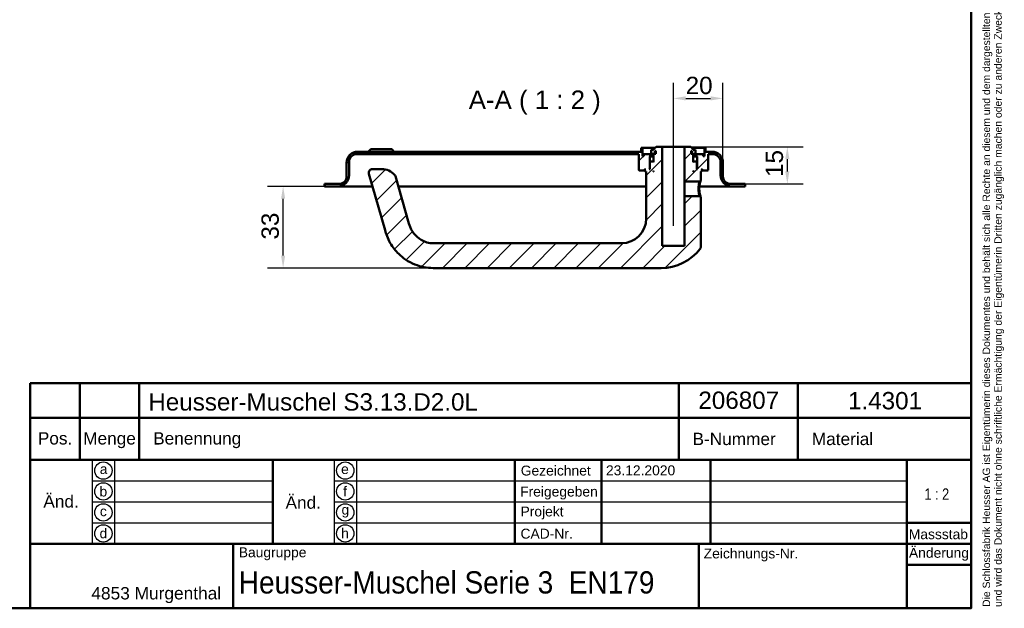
# Model space of a CAD drawing. Header units: millimetres. Extents: x 20 to 833, y 20 to 574.
# Tile 4 of 5: x 436 to 833, y 20 to 258. Entities that reach past the tile are written whole.
import ezdxf
from ezdxf.enums import TextEntityAlignment as Align

# ---------------------------------------------------------------- set-up
doc = ezdxf.new("R2010")
doc.units = ezdxf.units.MM
doc.header["$LTSCALE"] = 2
for name, color, linetype, lineweight in [('Bemaßungen(DIN)', 7, 'Continuous', 25), ('Mittellinie(DIN)', 7, 'Continuous', 25), ('Sichtbare Kanten(DIN)', 7, 'Continuous', 50), ('Skizziergeometrie(DIN)', 7, 'Continuous', 50), ('Skizzierlinie(DIN)', 7, 'Continuous', 25), ('Symbole(DIN)', 7, 'Continuous', 25)]:
    doc.layers.add(name, color=color, linetype=linetype, lineweight=lineweight)
doc.layers.add('Schraffur', color=179, linetype='Continuous', lineweight=9, true_color=0x1e1e47)
doc.styles.add('Aktuell-DIN', font='arial.ttf')
doc.styles.add('Aktuell-DINGroßer Text', font='arial.ttf')
doc.styles.add('STANDARD-DIN~0', font='arial.ttf')
doc.styles.add('Textstil10', font='arial.ttf')
doc.styles.add('Textstil41', font='arial.ttf', dxfattribs={"width": 0.8})
doc.styles.add('Textstil83', font='arial.ttf', dxfattribs={"width": 0.8})
doc.dimstyles.new('CAD-LAN', dxfattribs={"dimscale": 2, "dimtxt": 3.5, "dimasz": 2.5, "dimexe": 3.175, "dimexo": 0, "dimgap": 0.8, "dimtad": 1, "dimrnd": 1e-08, "dimtxsty": 'STANDARD-DIN~0', "dimcen": 0.09, "dimdle": 10, "dimclrd": 250, "dimclre": 250, "dimclrt": 250, "dimadec": 0, "dimazin": 2, "dimtfac": 1, "dimtmove": 0, "dimatfit": 3, "dimfxl": 1, "dimtolj": 1, "dimtzin": 0, "dimlwd": 25, "dimlwe": 25, "dimarcsym": 0})

# ---------------------------------------------------------------- blocks, each defined once
blk = doc.blocks.new('Ränder Standardrahmen')
at = {"layer": 'Skizziergeometrie(DIN)', "flags": 128}
blk.add_lwpolyline([(10, 10), (10, 287), (410, 287), (410, 10), (10, 10)], dxfattribs=at)
blk = doc.blocks.new('Schriftfelder Heusser')
at = {"layer": 'Skizziergeometrie(DIN)'}
for p, q in [((101, 229.92), (101, 236.92)), ((101, 236.92), (291, 236.92)), ((111, 229.92), (111, 236.92)), ((123, 229.92), (123, 236.92)), ((232, 229.92), (232, 236.92)), ((256, 229.92), (256, 236.92)), ((291, 236.92), (291, 229.92)), ((101, 191.42), (101, 229.92)), ((101, 229.92), (291, 229.92)), ((111, 229.92), (111, 221.42)), ((123, 229.92), (123, 221.42)), ((232, 229.92), (232, 221.42)), ((256, 229.92), (256, 221.42)), ((291, 229.92), (291, 191.42)), ((101, 221.42), (291, 221.42)), ((150, 221.42), (150, 204.42)), ((198.85, 221.42), (198.85, 204.42)), ((216.35, 221.42), (216.35, 204.42)), ((238.35, 221.42), (238.35, 204.42)), ((278, 221.42), (278, 191.42)), ((278, 208.67), (291, 208.67)), ((101, 204.42), (291, 204.42)), ((142, 204.42), (142, 191.42)), ((236, 204.42), (236, 191.42)), ((278, 200.17), (291, 200.17)), ((291, 191.42), (101, 191.42))]:
    blk.add_line(p, q, dxfattribs=at)
at = {"layer": 'Skizzierlinie(DIN)'}
for p, q in [((113.5, 221.42), (113.5, 204.42)), ((118, 221.42), (118, 204.42)), ((162.35, 221.42), (162.35, 204.42)), ((166.85, 221.42), (166.85, 204.42)), ((113.5, 217.17), (150, 217.17)), ((162.35, 217.17), (278, 217.17)), ((113.5, 212.92), (150, 212.92)), ((162.35, 212.92), (278, 212.92)), ((113.5, 208.67), (150, 208.67)), ((162.35, 208.67), (278, 208.67))]:
    blk.add_line(p, q, dxfattribs=at)
for centre in [(115.75, 219.25), (164.6, 219.25), (115.75, 215.04), (164.6, 215.04), (115.75, 210.79), (164.6, 210.79), (115.75, 206.54), (164.6, 206.54)]:
    blk.add_circle(centre, 1.75, dxfattribs=at)
at = {"layer": 'Symbole(DIN)', "color": 7, "insert": (293.33, 191.7), "char_height": 1.5, "width": 182.3003, "attachment_point": 1, "rotation": 90, "line_spacing_factor": 0.944221, "style": 'Aktuell-DIN'}
blk.add_mtext('\\fArial|b0|i0;\\H1.5000;Die Schlossfabrik Heusser AG ist Eigentümerin dieses Dokumentes und behält sich alle Rechte an diesem und dem dargestellten Gegenstand vor. Der Empfänger anerkennt diese Rechte\\Pund wird das Dokument nicht ohne schriftliche Ermächtigung der Eigentümerin Dritten zugänglich machen oder zu anderen Zwecken verwenden, zu dem es ihm übergeben worden ist.\\P ', dxfattribs=at)
at = {"layer": 'Symbole(DIN)', "color": 179, "true_color": 0x262659, "style": 'Aktuell-DIN'}
for s, insert, char_height, attachment_point in [('Pos.', (106, 227), 2.489, 2), ('Menge', (117, 227), 2.489, 2), ('Benennung', (125.81, 225.38), 2.489, 4), ('B-Nummer', (234.74, 225.62), 2.489, 4), ('Material', (265.02, 225.62), 2.489, 5), ('\\fArial|b0|i0;a', (115.81, 219.53), 2, 5), ('\\fArial|b0|i0;e', (164.54, 219.53), 2, 5), ('\\fArial|b0|i0;Gezeichnet', (200.05, 219.23), 2, 4), ('\\fArial|b0|i0;b', (115.75, 215), 2, 5), ('\\fArial|b0|i0;f', (164.55, 215.06), 2, 5), ('\\fArial|b0|i0;Freigegeben', (199.92, 216), 2, 1), ('\\fArial|b0|i0;c', (115.75, 211.01), 2, 5), ('\\fArial|b0|i0;g', (164.63, 211.05), 2, 5), ('\\fArial|b0|i0;Projekt', (200, 211.98), 2, 1), ('\\fArial|b0|i0;d', (115.76, 206.55), 2, 5), ('\\fArial|b0|i0;h', (164.55, 206.57), 2, 5), ('\\fArial|b0|i0;CAD-Nr.', (200, 207.5), 2, 1), ('\\fArial|b0|i0;\\H2.0000;Massstab', (284.39, 206.37), 2, 5), ('\\fArial|b0|i0;\\H2.0000;Baugruppe', (143.1, 203.73), 2, 1), ('\\fArial|b0|i0;Zeichnungs-Nr.', (237, 203.5), 2, 1), ('\\fArial|b0|i0;\\H2.5000;4853 Murgenthal', (113.33, 192.46), 2.5, 7)]:
    blk.add_mtext(s, dxfattribs=dict(at, insert=insert, char_height=char_height, attachment_point=attachment_point))
at = {"layer": 'Symbole(DIN)', "color": 179, "true_color": 0x262659, "attachment_point": 5, "style": 'Aktuell-DIN'}
for s, insert, char_height, width in [('Änd.', (107.21, 213), 2.489, 12.3494), ('Änd.', (156.12, 212.76), 2.489, 12.3494), ('\\fArial|b0|i0;Änderung', (284.51, 202.33), 2, 12.1143)]:
    blk.add_mtext(s, dxfattribs=dict(at, insert=insert, char_height=char_height, width=width))
at = {"layer": 'Symbole(DIN)', "color": 7, "insert": (143.1, 196.62), "char_height": 4.5, "width": 90.18, "attachment_point": 4, "style": 'Aktuell-DIN'}
blk.add_mtext('\\fArial|b0|i0;\\W0.90;\\H4.5000;Heusser-Muschel Serie 3  EN179', dxfattribs=at)
at = {"layer": 'Symbole(DIN)', "color": 179, "true_color": 0x262659, "style": 'Textstil10'}
blk.add_attdef('ERSTELLUNGSDATUM_001', (217.26, 218.29), '', height=2, dxfattribs=at)
at = {"layer": 'Symbole(DIN)', "color": 179, "true_color": 0x262659}
for tag, height, style, p in [('AUTOR', 2.49, 'Aktuell-DIN', (240.03, 219.26)), ('KONTROLLDATUM', 2, 'Textstil10', (217.42, 215.04)), ('KONTROLLIERT_VON', 2, 'Textstil10', (239.98, 215.05))]:
    blk.add_attdef(tag, text='', height=height, dxfattribs=dict(at, style=style)).set_placement(p, align=Align.MIDDLE_LEFT)
at = {"layer": 'Symbole(DIN)', "color": 7, "style": 'Textstil83', "width": 0.8}
blk.add_attdef('Anfänglicher_Ansichtsmaßstab_001', (281.57, 213.34), '', height=2.3, dxfattribs=at)
at = {"layer": 'Symbole(DIN)', "color": 179, "true_color": 0x262659, "style": 'Textstil10'}
blk.add_attdef('PROJEKT', text='', height=2, dxfattribs=at).set_placement((217.77, 209.72), align=Align.BOTTOM_LEFT)
at = {"layer": 'Symbole(DIN)', "color": 7, "style": 'Textstil41', "width": 0.8}
blk.add_attdef('STATUS', text='', height=5, dxfattribs=at).set_placement((284.53, 195.86), align=Align.MIDDLE_CENTER)
blk = doc.blocks.new('*D23')
at = {"layer": 'Bemaßungen(DIN)', "color": 250, "linetype": 'Continuous', "lineweight": 25, "true_color": 0x3f3f3f, "transparency": 16777216}
for p, q in [((699.77, 211.5), (699.77, 232.39)), ((719.77, 200), (719.77, 232.39)), ((704.77, 226.04), (714.77, 226.04))]:
    blk.add_line(p, q, dxfattribs=at)
at = {"layer": 'Bemaßungen(DIN)', "color": 250, "linetype": 'Continuous', "true_color": 0x3f3f3f, "transparency": 16777216}
for points in [[(704.77, 226.87), (704.77, 225.2), (699.77, 226.04)], [(714.77, 226.87), (714.77, 225.2), (719.77, 226.04)]]:
    blk.add_solid(points, dxfattribs=at)
at = {"layer": 'Defpoints', "color": 0, "linetype": 'Continuous', "transparency": 16777216}
for p in [(719.77, 226.04), (699.77, 211.5), (719.77, 200)]:
    blk.add_point(p, dxfattribs=at)
at = {"layer": 'Bemaßungen(DIN)', "color": 250, "linetype": 'Continuous', "lineweight": 25, "true_color": 0x3f3f3f, "transparency": 16777216, "insert": (704.71, 234.78), "char_height": 7, "attachment_point": 1, "style": 'STANDARD-DIN~0'}
blk.add_mtext('\\A1;20', dxfattribs=at)
blk = doc.blocks.new('*D24')
at = {"layer": 'Bemaßungen(DIN)', "color": 250, "linetype": 'Continuous', "lineweight": 25, "true_color": 0x3f3f3f, "transparency": 16777216}
for p, q in [((706.77, 206.5), (752.12, 206.5)), ((745.77, 201.5), (745.77, 196.5)), ((728.77, 191.5), (752.12, 191.5))]:
    blk.add_line(p, q, dxfattribs=at)
at = {"layer": 'Bemaßungen(DIN)', "color": 250, "linetype": 'Continuous', "true_color": 0x3f3f3f, "transparency": 16777216}
for points in [[(744.94, 201.5), (746.6, 201.5), (745.77, 206.5)], [(744.94, 196.5), (746.6, 196.5), (745.77, 191.5)]]:
    blk.add_solid(points, dxfattribs=at)
at = {"layer": 'Defpoints', "color": 0, "linetype": 'Continuous', "transparency": 16777216}
for p in [(706.77, 206.5), (728.77, 191.5), (745.77, 191.5)]:
    blk.add_point(p, dxfattribs=at)
at = {"layer": 'Bemaßungen(DIN)', "color": 250, "linetype": 'Continuous', "lineweight": 25, "true_color": 0x3f3f3f, "transparency": 16777216, "insert": (737.02, 194.29), "char_height": 7, "attachment_point": 1, "rotation": 90, "style": 'STANDARD-DIN~0'}
blk.add_mtext('\\A1;15', dxfattribs=at)
blk = doc.blocks.new('*D25')
at = {"layer": 'Bemaßungen(DIN)', "color": 250, "linetype": 'Continuous', "lineweight": 25, "true_color": 0x3f3f3f, "transparency": 16777216}
for p, q in [((558.77, 190.5), (535.76, 190.5)), ((542.11, 162.5), (542.11, 185.5)), ((602.77, 157.5), (535.76, 157.5))]:
    blk.add_line(p, q, dxfattribs=at)
at = {"layer": 'Bemaßungen(DIN)', "color": 250, "linetype": 'Continuous', "true_color": 0x3f3f3f, "transparency": 16777216}
for points in [[(541.27, 185.5), (542.94, 185.5), (542.11, 190.5)], [(541.27, 162.5), (542.94, 162.5), (542.11, 157.5)]]:
    blk.add_solid(points, dxfattribs=at)
at = {"layer": 'Defpoints', "color": 0, "linetype": 'Continuous', "transparency": 16777216}
for p in [(542.11, 190.5), (558.77, 190.5), (602.77, 157.5)]:
    blk.add_point(p, dxfattribs=at)
at = {"layer": 'Bemaßungen(DIN)', "color": 250, "linetype": 'Continuous', "lineweight": 25, "true_color": 0x3f3f3f, "transparency": 16777216, "insert": (533.36, 168.99), "char_height": 7, "attachment_point": 1, "rotation": 90, "style": 'STANDARD-DIN~0'}
blk.add_mtext('\\A1;33', dxfattribs=at)

msp = doc.modelspace()

# ---------------------------------------------------------------- hatches: boundary and pattern name
at = {"layer": 'Schraffur'}
h = msp.add_hatch(dxfattribs=at)
h.set_pattern_fill('ANSI31', color=256, scale=50.8, style=0)
h.set_pattern_definition([(45, (0, 0), (-4.49013, 4.49013), [])])
edge = h.paths.add_edge_path()
edge.add_spline(control_points=[(710.399, 192.503), (710.461, 192.564), (710.522, 192.623), (710.647, 192.744), (710.709, 192.804), (710.772, 192.864)], knot_values=[-0.0518079, -0.0518079, -0.0518079, -0.0518079, -0.0259867, -0.0259867, 0, 0, 0, 0], degree=3, periodic=0)
edge.add_line((710.772, 192.864), (710.772, 196.503))
edge.add_line((710.772, 196.503), (711.072, 196.503))
edge.add_line((711.072, 196.503), (711.272, 196.703))
edge.add_line((711.272, 196.703), (711.272, 197.303))
edge.add_line((711.272, 197.303), (711.072, 197.503))
edge.add_line((711.072, 197.503), (711.372, 197.503))
edge.add_line((711.372, 197.503), (711.372, 197.003))
edge.add_line((711.372, 197.003), (711.472, 196.903))
edge.add_line((711.472, 196.903), (713.572, 196.903))
edge.add_line((713.572, 196.903), (713.772, 197.103))
edge.add_line((713.772, 197.103), (713.772, 203.503))
edge.add_line((713.772, 203.503), (715.772, 203.503))
edge.add_ellipse((715.772, 200.503), major_axis=(0, 3), ratio=1, start_angle=270, end_angle=360, ccw=False)
edge.add_line((718.772, 200.503), (718.772, 195.003))
edge.add_ellipse((723.272, 195.003), major_axis=(-4.5, 0), ratio=1, start_angle=0, end_angle=90)
edge.add_line((723.272, 190.503), (728.772, 190.503))
edge.add_line((728.772, 190.503), (728.772, 191.503))
edge.add_line((728.772, 191.503), (722.772, 191.503))
edge.add_ellipse((722.772, 194.503), major_axis=(0, -3), ratio=1, start_angle=270, end_angle=360, ccw=False)
edge.add_line((719.772, 194.503), (719.772, 200.003))
edge.add_ellipse((715.272, 200.003), major_axis=(4.5, 0), ratio=1, start_angle=0, end_angle=90)
edge.add_line((715.272, 204.503), (712.772, 204.503))
edge.add_line((712.772, 204.503), (712.772, 206.003))
edge.add_line((712.772, 206.003), (712.272, 206.003))
edge.add_line((712.272, 206.003), (712.272, 202.703))
edge.add_line((712.272, 202.703), (711.772, 202.703))
edge.add_line((711.772, 202.703), (711.772, 203.503))
edge.add_line((711.772, 203.503), (708.772, 203.503))
edge.add_line((708.772, 203.503), (708.772, 202.703))
edge.add_line((708.772, 202.703), (709.522, 202.703))
edge.add_line((709.522, 202.703), (709.322, 202.503))
edge.add_line((709.322, 202.503), (709.322, 197.703))
edge.add_line((709.322, 197.703), (709.522, 197.503))
edge.add_line((709.522, 197.503), (709.272, 197.503))
edge.add_line((709.272, 197.503), (709.272, 200.303))
edge.add_line((709.272, 200.303), (709.072, 200.503))
edge.add_line((709.072, 200.503), (707.972, 200.503))
edge.add_line((707.972, 200.503), (707.772, 200.303))
edge.add_line((707.772, 200.303), (707.772, 203.703))
edge.add_line((707.772, 203.703), (708.738, 203.703))
edge.add_line((708.738, 203.703), (708.738, 205.203))
edge.add_line((708.738, 205.203), (707.772, 205.203))
edge.add_line((707.772, 205.203), (707.772, 205.503))
edge.add_line((707.772, 205.503), (706.772, 206.503))
edge.add_line((706.772, 206.503), (704.272, 206.503))
edge.add_line((704.272, 206.503), (704.272, 192.503))
edge.add_line((704.272, 192.503), (710.399, 192.503))
h.paths.add_polyline_path([(706.872, 203.703), (706.872, 204.803), (707.236, 204.803), (707.236, 203.703)], flags=0)
h.paths.add_polyline_path([(707.972, 196.503), (707.772, 196.503), (707.772, 196.703)], flags=0)
edge = h.paths.add_edge_path()
edge.add_spline(control_points=[(710.772, 186.143), (710.71, 186.203), (710.648, 186.263), (710.524, 186.383), (710.462, 186.443), (710.4, 186.503)], knot_values=[-0.0519753, -0.0519753, -0.0519753, -0.0519753, -0.0259877, -0.0259877, -0.0001734, -0.0001734, -0.0001734, -0.0001734], degree=3, periodic=0)
edge.add_line((710.4, 186.503), (704.272, 186.503))
edge.add_line((704.272, 186.503), (704.272, 166.503))
edge.add_line((704.272, 166.503), (695.272, 166.503))
edge.add_line((695.272, 166.503), (695.272, 206.503))
edge.add_line((695.272, 206.503), (692.772, 206.503))
edge.add_line((692.772, 206.503), (691.772, 205.503))
edge.add_line((691.772, 205.503), (691.772, 205.203))
edge.add_line((691.772, 205.203), (690.805, 205.203))
edge.add_line((690.805, 205.203), (690.805, 203.703))
edge.add_line((690.805, 203.703), (691.772, 203.703))
edge.add_line((691.772, 203.703), (691.772, 200.303))
edge.add_line((691.772, 200.303), (691.572, 200.503))
edge.add_line((691.572, 200.503), (690.472, 200.503))
edge.add_line((690.472, 200.503), (690.272, 200.303))
edge.add_line((690.272, 200.303), (690.272, 197.503))
edge.add_line((690.272, 197.503), (690.022, 197.503))
edge.add_line((690.022, 197.503), (690.222, 197.703))
edge.add_line((690.222, 197.703), (690.222, 202.503))
edge.add_line((690.222, 202.503), (690.022, 202.703))
edge.add_line((690.022, 202.703), (690.772, 202.703))
edge.add_line((690.772, 202.703), (690.772, 203.503))
edge.add_line((690.772, 203.503), (687.772, 203.503))
edge.add_line((687.772, 203.503), (687.772, 202.703))
edge.add_line((687.772, 202.703), (687.272, 202.703))
edge.add_line((687.272, 202.703), (687.272, 206.003))
edge.add_line((687.272, 206.003), (686.772, 206.003))
edge.add_line((686.772, 206.003), (686.772, 204.503))
edge.add_line((686.772, 204.503), (572.272, 204.503))
edge.add_ellipse((572.272, 200.003), major_axis=(0, 4.5), ratio=1, start_angle=0, end_angle=90)
edge.add_line((567.772, 200.003), (567.772, 194.503))
edge.add_ellipse((564.772, 194.503), major_axis=(3, 0), ratio=1, start_angle=270, end_angle=360, ccw=False)
edge.add_line((564.772, 191.503), (558.772, 191.503))
edge.add_line((558.772, 191.503), (558.772, 190.503))
edge.add_line((558.772, 190.503), (564.272, 190.503))
edge.add_ellipse((564.272, 195.003), major_axis=(0, -4.5), ratio=1, start_angle=0, end_angle=90)
edge.add_line((568.772, 195.003), (568.772, 200.503))
edge.add_ellipse((571.772, 200.503), major_axis=(-3, 0), ratio=1, start_angle=270, end_angle=360, ccw=False)
edge.add_line((571.772, 203.503), (685.772, 203.503))
edge.add_line((685.772, 203.503), (685.772, 197.103))
edge.add_line((685.772, 197.103), (685.972, 196.903))
edge.add_line((685.972, 196.903), (688.072, 196.903))
edge.add_line((688.072, 196.903), (688.172, 197.003))
edge.add_line((688.172, 197.003), (688.172, 197.503))
edge.add_line((688.172, 197.503), (688.472, 197.503))
edge.add_line((688.472, 197.503), (688.272, 197.303))
edge.add_line((688.272, 197.303), (688.272, 196.703))
edge.add_line((688.272, 196.703), (688.472, 196.503))
edge.add_line((688.472, 196.503), (688.772, 196.503))
edge.add_line((688.772, 196.503), (688.772, 177.503))
edge.add_ellipse((678.772, 177.503), major_axis=(10, 0), ratio=1, start_angle=270, end_angle=360, ccw=False)
edge.add_line((678.772, 167.503), (602.772, 167.503))
edge.add_spline(control_points=[(602.772, 167.503), (601.91, 167.503), (601.044, 167.624), (599.37, 168.086), (598.571, 168.431), (596.693, 169.541), (595.683, 170.434), (594.17, 172.4), (593.481, 173.624), (592.945, 175.492)], knot_values=[-2.1009717, -2.1009717, -2.1009717, -2.1009717, -1.6733657, -1.6733657, -1.2398076, -1.2398076, -0.5829242, -0.5829242, 0, 0, 0, 0], degree=3, periodic=0)
edge.add_line((592.945, 175.492), (587.473, 194.575))
edge.add_ellipse((586.031, 194.162), major_axis=(1.442, 0.413), ratio=1, start_angle=0, end_angle=25.69736)
edge.add_ellipse((581.925, 190.503), major_axis=(5.227, 4.656), ratio=1, start_angle=0, end_angle=48.30264)
edge.add_line((581.925, 197.503), (578.221, 197.503))
edge.add_ellipse((578.221, 196.003), major_axis=(0, 1.5), ratio=1, start_angle=0, end_angle=106)
edge.add_line((576.779, 195.59), (583.333, 172.735))
edge.add_spline(control_points=[(583.333, 172.735), (583.748, 171.287), (584.222, 169.655), (586.338, 165.963), (587.485, 164.477), (590.493, 161.543), (592.661, 160.006), (597.714, 157.996), (600.241, 157.503), (602.772, 157.503)], knot_values=[-3.2187205, -3.2187205, -3.2187205, -3.2187205, -2.3250447, -2.3250447, -1.6316215, -1.6316215, -0.7590868, -0.7590868, 0, 0, 0, 0], degree=3, periodic=0)
edge.add_line((602.772, 157.503), (694.772, 157.503))
edge.add_ellipse((694.772, 177.503), major_axis=(0, -20), ratio=1, start_angle=0, end_angle=52.1433)
edge.add_spline(control_points=[(710.563, 165.23), (710.639, 165.33), (710.698, 165.443), (710.759, 165.655), (710.773, 165.749), (710.772, 165.844)], knot_values=[-0.0660799, -0.0660799, -0.0660799, -0.0660799, -0.0283126, -0.0283126, 0, 0, 0, 0], degree=3, periodic=0)
edge.add_line((710.772, 165.844), (710.772, 186.143))
h.paths.add_polyline_path([(691.772, 196.503), (691.572, 196.503), (691.772, 196.703)], flags=0)
h.paths.add_polyline_path([(692.672, 204.803), (692.672, 203.703), (692.308, 203.703), (692.308, 204.803)], flags=0)

# ---------------------------------------------------------------- linework, layer by layer
at = {"layer": 'Mittellinie(DIN)', "linetype": 'Continuous'}
msp.add_line((699.772, 174.503), (699.772, 211.503), dxfattribs=at)
at = {"layer": 'Sichtbare Kanten(DIN)'}
for p, q in [((571.772, 203.503), (685.772, 203.503)), ((686.772, 204.503), (572.272, 204.503)), ((577.522, 205.503), (576.522, 204.503)), ((577.522, 205.503), (586.022, 205.503)), ((586.022, 205.503), (587.022, 204.503)), ((685.772, 203.503), (685.772, 197.103)), ((687.272, 206.003), (686.772, 206.003)), ((686.772, 206.003), (686.772, 204.503)), ((687.272, 202.703), (687.272, 206.003)), ((687.272, 206.003), (692.272, 206.003)), ((690.772, 203.503), (687.772, 203.503)), ((687.772, 203.503), (687.772, 202.703)), ((690.772, 202.703), (690.772, 203.503)), ((690.772, 203.503), (691.772, 203.503)), ((691.772, 205.203), (690.805, 205.203)), ((690.805, 205.203), (690.805, 203.703)), ((690.805, 203.703), (691.772, 203.703)), ((692.772, 206.503), (691.772, 205.503)), ((691.772, 205.503), (691.772, 205.203)), ((691.772, 203.703), (691.772, 200.303)), ((692.308, 203.703), (692.308, 204.803)), ((692.308, 204.803), (692.672, 204.803)), ((692.672, 203.703), (692.308, 203.703)), ((692.672, 204.803), (692.672, 203.703)), ((695.272, 206.503), (692.772, 206.503)), ((695.272, 166.503), (695.272, 206.503)), ((695.272, 206.503), (704.272, 206.503)), ((706.772, 206.503), (704.272, 206.503)), ((704.272, 206.503), (704.272, 192.503)), ((707.772, 205.503), (706.772, 206.503)), ((706.872, 203.703), (706.872, 204.803)), ((706.872, 204.803), (707.236, 204.803)), ((707.236, 203.703), (706.872, 203.703)), ((707.236, 204.803), (707.236, 203.703)), ((707.272, 206.003), (712.272, 206.003)), ((707.772, 205.203), (707.772, 205.503)), ((708.738, 205.203), (707.772, 205.203)), ((707.772, 200.303), (707.772, 203.703)), ((707.772, 203.703), (708.738, 203.703)), ((707.772, 203.503), (708.772, 203.503)), ((708.738, 203.703), (708.738, 205.203)), ((711.772, 203.503), (708.772, 203.503)), ((708.772, 203.503), (708.772, 202.703)), ((711.772, 202.703), (711.772, 203.503)), ((712.772, 206.003), (712.272, 206.003)), ((712.272, 206.003), (712.272, 202.703)), ((712.772, 204.503), (712.772, 206.003)), ((715.272, 204.503), (712.772, 204.503)), ((713.772, 197.103), (713.772, 203.503)), ((713.772, 203.503), (715.772, 203.503)), ((567.772, 200.003), (567.772, 194.503)), ((568.772, 195.003), (568.772, 200.503)), ((687.772, 202.703), (687.272, 202.703)), ((690.222, 202.503), (690.022, 202.703)), ((690.022, 202.703), (690.772, 202.703)), ((690.222, 197.703), (690.222, 202.503)), ((690.222, 202.503), (691.772, 202.503)), ((690.472, 200.503), (690.272, 200.303)), ((690.272, 200.303), (690.272, 197.503)), ((691.572, 200.503), (690.472, 200.503)), ((691.772, 202.703), (690.772, 202.703)), ((691.772, 200.303), (691.572, 200.503)), ((691.772, 200.503), (691.572, 200.503)), ((708.772, 202.703), (707.772, 202.703)), ((707.772, 202.503), (709.322, 202.503)), ((707.972, 200.503), (707.772, 200.303)), ((707.972, 200.503), (707.772, 200.503)), ((709.072, 200.503), (707.972, 200.503)), ((708.772, 202.703), (709.522, 202.703)), ((709.272, 200.303), (709.072, 200.503)), ((709.272, 197.503), (709.272, 200.303)), ((709.522, 202.703), (709.322, 202.503)), ((709.322, 202.503), (709.322, 197.703)), ((712.272, 202.703), (711.772, 202.703)), ((718.772, 200.503), (718.772, 195.003)), ((719.772, 194.503), (719.772, 200.003)), ((576.779, 195.59), (583.333, 172.735)), ((581.925, 197.503), (578.221, 197.503)), ((685.772, 197.103), (685.972, 196.903)), ((685.972, 196.903), (688.072, 196.903)), ((688.072, 196.903), (688.172, 197.003)), ((688.072, 196.903), (688.272, 196.903)), ((688.172, 197.003), (688.172, 197.503)), ((688.172, 197.503), (688.472, 197.503)), ((688.272, 197.003), (688.172, 197.003)), ((688.472, 197.503), (688.272, 197.303)), ((688.272, 197.303), (688.272, 196.703)), ((688.272, 196.703), (688.472, 196.503)), ((688.472, 196.503), (688.772, 196.503)), ((688.772, 196.503), (688.772, 177.503)), ((690.022, 197.503), (690.222, 197.703)), ((690.272, 197.503), (690.022, 197.503)), ((690.272, 197.703), (690.222, 197.703)), ((691.572, 196.503), (691.772, 196.703)), ((691.772, 196.503), (691.572, 196.503)), ((691.772, 196.703), (691.772, 196.503)), ((707.772, 196.503), (707.772, 196.703)), ((707.772, 196.703), (707.972, 196.503)), ((707.972, 196.503), (707.772, 196.503)), ((709.322, 197.703), (709.272, 197.703)), ((709.522, 197.503), (709.272, 197.503)), ((709.322, 197.703), (709.522, 197.503)), ((710.772, 192.864), (710.772, 196.503)), ((710.772, 196.503), (711.072, 196.503)), ((711.272, 197.303), (711.072, 197.503)), ((711.072, 197.503), (711.372, 197.503)), ((711.072, 196.503), (711.272, 196.703)), ((711.272, 196.703), (711.272, 197.303)), ((711.372, 197.003), (711.272, 197.003)), ((711.272, 196.903), (711.472, 196.903)), ((711.372, 197.503), (711.372, 197.003)), ((711.372, 197.003), (711.472, 196.903)), ((711.472, 196.903), (713.572, 196.903)), ((713.572, 196.903), (713.772, 197.103)), ((564.772, 191.503), (558.772, 191.503)), ((558.772, 191.503), (558.772, 190.503)), ((592.945, 175.492), (587.473, 194.575)), ((704.272, 192.503), (710.399, 192.503)), ((704.272, 186.503), (704.272, 192.503)), ((710.399, 192.504), (710.771, 192.864)), ((728.772, 191.503), (722.772, 191.503)), ((728.772, 190.503), (728.772, 191.503)), ((558.772, 190.503), (564.272, 190.503)), ((564.272, 190.503), (575.772, 190.503)), ((575.772, 190.503), (578.238, 190.503)), ((588.641, 190.503), (688.772, 190.503)), ((710.26, 190.503), (711.772, 190.503)), ((711.772, 190.503), (723.272, 190.503)), ((723.272, 190.503), (728.772, 190.503)), ((710.4, 186.503), (704.272, 186.503)), ((704.272, 186.503), (704.272, 166.503)), ((710.772, 186.143), (710.4, 186.503)), ((710.772, 165.844), (710.772, 186.143)), ((678.772, 167.503), (602.772, 167.503)), ((704.272, 166.503), (695.272, 166.503)), ((602.772, 157.503), (694.772, 157.503))]:
    msp.add_line(p, q, dxfattribs=at)
for centre, radius, start, end in [((572.272, 200.003), 4.5, 90, 180), ((571.772, 200.503), 3, 90, 180), ((715.272, 200.003), 4.5, 0, 90), ((715.772, 200.503), 3, 0, 90), ((564.272, 195.003), 4.5, 270, 0), ((578.221, 196.003), 1.5, 90, 196), ((581.925, 190.503), 7, 41.69736, 90), ((586.031, 194.162), 1.5, 16, 41.69736), ((723.272, 195.003), 4.5, 180, 270), ((564.772, 194.503), 3, 270, 0), ((722.772, 194.503), 3, 180, 270), ((678.772, 177.503), 10, 270, 0), ((694.772, 177.503), 20, 270, 322.1433)]:
    msp.add_arc(centre, radius, start, end, dxfattribs=at)
for points, knots in [([(710.399, 192.503), (710.399, 192.503), (710.391, 192.478), (710.374, 192.427), (710.304, 192.226), (710.09, 191.616), (709.962, 190.811), (709.897, 190.408), (709.854, 189.956), (709.854, 189.504), (709.854, 189.052), (709.896, 188.6), (709.96, 188.197), (710.089, 187.391), (710.304, 186.781), (710.374, 186.58), (710.392, 186.529), (710.4, 186.503), (710.4, 186.503)], [2.643872, 2.643872, 2.643872, 2.643872, 2.7193751, 2.7193751, 2.7193751, 3.0215279, 3.0215279, 3.0215279, 3.1726043, 3.1726043, 3.1726043, 3.3236807, 3.3236807, 3.3236807, 3.6258335, 3.6258335, 3.6258335, 3.7015624, 3.7015624, 3.7015624, 3.7015624]), ([(710.772, 186.143), (710.772, 186.143), (710.728, 186.283), (710.338, 187.479), (710.162, 189.504), (710.341, 191.531), (710.728, 192.724), (710.771, 192.864), (710.771, 192.864)], [-1.5862907, -1.5862907, -1.5862907, -1.5862907, -1.510764, -1.2086112, -1.0575348, -0.9064584, -0.6043056, -0.5287975, -0.5287975, -0.5287975, -0.5287975]), ([(602.772, 167.503), (601.91, 167.503), (601.044, 167.624), (599.37, 168.086), (598.571, 168.431), (596.693, 169.541), (595.683, 170.434), (594.17, 172.4), (593.481, 173.624), (592.945, 175.492)], [-2.1009717, -2.1009717, -2.1009717, -2.1009717, -1.6733657, -1.6733657, -1.2398076, -1.2398076, -0.5829242, -0.5829242, 0, 0, 0, 0]), ([(583.333, 172.735), (583.748, 171.287), (584.222, 169.655), (586.338, 165.963), (587.485, 164.477), (590.493, 161.543), (592.661, 160.006), (597.714, 157.996), (600.241, 157.503), (602.772, 157.503)], [-3.2187205, -3.2187205, -3.2187205, -3.2187205, -2.3250447, -2.3250447, -1.6316215, -1.6316215, -0.7590868, -0.7590868, 0, 0, 0, 0]), ([(710.562, 165.23), (710.639, 165.33), (710.698, 165.443), (710.759, 165.655), (710.773, 165.749), (710.773, 165.844)], [-0.066079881, -0.066079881, -0.066079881, -0.066079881, -0.028312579, -0.028312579, 0, 0, 0, 0])]:
    msp.add_open_spline(points, degree=3, knots=knots, dxfattribs=at)

# ---------------------------------------------------------------- block references
at = {"xscale": 2, "yscale": 2, "zscale": 2}
msp.add_blockref('Ränder Standardrahmen', (0, 0), dxfattribs=at)
msp.add_blockref('Schriftfelder Heusser', (238, -362.833), dxfattribs=at).add_auto_attribs({'ERSTELLUNGSDATUM_001': '23.12.2020', 'Anfänglicher_Ansichtsmaßstab_001': '1 : 2'})

# ---------------------------------------------------------------- texts
at = {"layer": 'Symbole(DIN)', "color": 7, "insert": (617.099, 219.503), "char_height": 7.4676, "attachment_point": 7, "style": 'Aktuell-DINGroßer Text'}
msp.add_mtext('A-A ( 1 : 2 )', dxfattribs=at)
at = {"layer": 'Symbole(DIN)', "color": 7, "char_height": 7, "attachment_point": 1, "style": 'Aktuell-DIN'}
for s, insert, width in [('{\\fArial|b0|i0;\\H7.0000;Heusser-Muschel S3.13.D2.0L}', (487.659, 106.906), 133.15473), ('{\\fArial|b0|i0;\\H7.0000;206807}', (709.83, 107.58), 32.62043), ('{\\fArial|b0|i0;\\H7.0000;1.4301}', (770.274, 107.401), 29.89939)]:
    msp.add_mtext(s, dxfattribs=dict(at, insert=insert, width=width))

# ---------------------------------------------------------------- dimensions: what is measured, and where the dimension line sits
at = {"layer": 'Bemaßungen(DIN)', "color": 250, "linetype": 'Continuous', "lineweight": 25, "true_color": 0x3f3f3f}
for base, p1, p2, angle, picture, middle in [((719.772, 226.036), (699.772, 211.503), (719.772, 200.003), 180, '*D23', (709.772, 226.036)), ((745.772, 191.503), (706.772, 206.503), (728.772, 191.503), 90, '*D24', (745.772, 199.003)), ((542.108, 190.503), (602.772, 157.503), (558.772, 190.503), 90, '*D25', (542.108, 174.003))]:
    dim = msp.add_linear_dim(base=base, p1=p1, p2=p2, angle=angle, dimstyle='CAD-LAN', override={"dimgap": 0.8, "dimdec": 2, "dimtol": 0, "dimlim": 0, "dimtp": 0, "dimtm": 0, "dimtdec": 2, "dimtofl": 0, "dimatfit": 1}, dxfattribs=at)
    dim.commit()
    dim.dimension.update_dxf_attribs({"geometry": picture, "text_midpoint": middle, "dimtype": 160})

doc.saveas('drawing.dxf')
